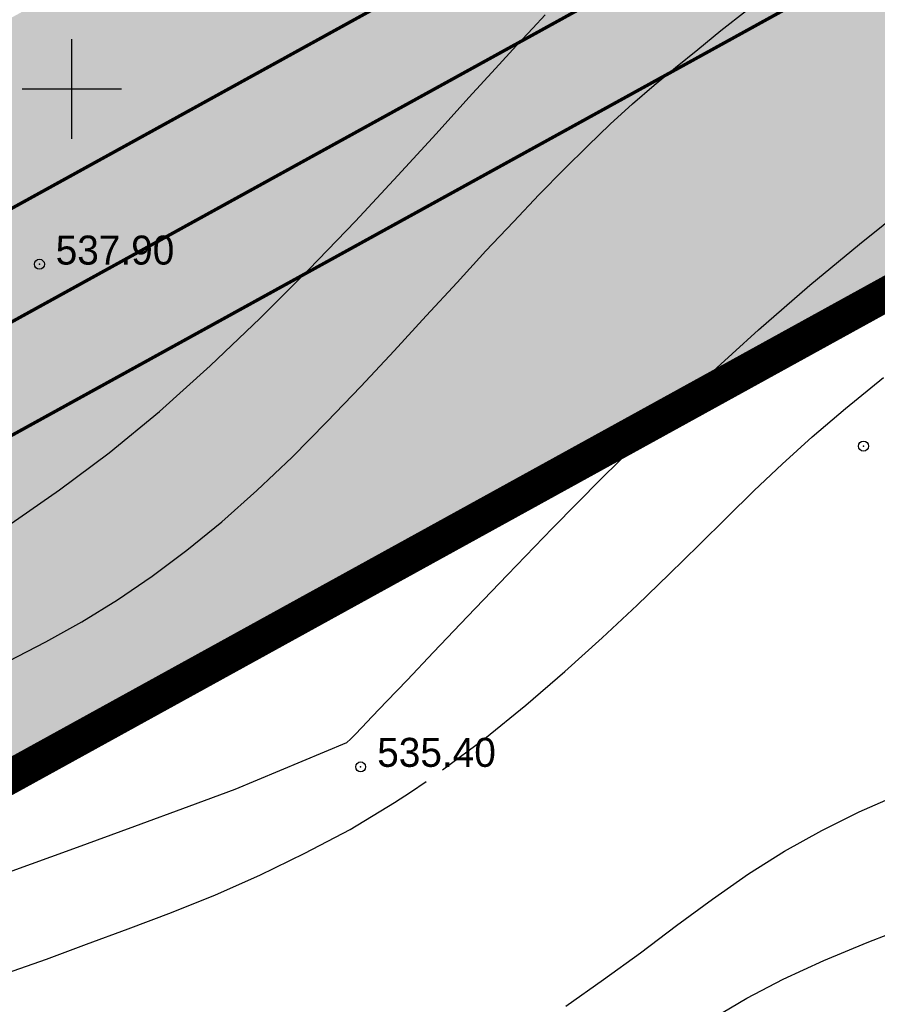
# Model space of a CAD drawing. Extents: x 10527 to 38813, y 13847 to 37526.
# Tile 71 of 256: x 35784 to 35809, y 35785 to 35815. Entities that reach past the tile are written whole.
import ezdxf

# ---------------------------------------------------------------- set-up
doc = ezdxf.new("R2010")
doc.units = 0
doc.header["$LTSCALE"] = 0.5
doc.header["$MEASUREMENT"] = 0
doc.header["$PDMODE"] = 32
doc.header["$PDSIZE"] = 0.3
for name, pattern in [('CONTI', [0]), ('GOST2.303 6', [12, 8, -1.5, 1, -1.5]), ('STRIH_1', [3, 2, -1])]:
    doc.linetypes.add(name, pattern=pattern)
for name, color, linetype in [('(004) Точки рельефа', 7, 'Continuous'), ('GORIZDEFAULT', 32, 'CONTI'), ('PI_TTDEFAULT', 5, 'CONTI'), ('SETKR', 2, 'CONTI'), ('Штрих Стекло', 7, 'Continuous')]:
    doc.layers.add(name, color=color, linetype=linetype)
doc.layers.add('.', color=7, linetype='Continuous', lineweight=15)
doc.styles.add('D-431', font='txt')

# ---------------------------------------------------------------- blocks, each defined once
blk = doc.blocks.new('BL_333')
at = {"color": 0}
for p, q in [((0, -1.5), (0, 1.5)), ((-1.5, 0), (1.5, 0))]:
    blk.add_line(p, q, dxfattribs=at)

msp = doc.modelspace()

# ---------------------------------------------------------------- hatches: boundary and pattern name
at = {"layer": '.', "ltscale": 0.1490711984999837}
h = msp.add_hatch(color=256, dxfattribs=at)
h.dxf.hatch_style = 1
h.set_gradient(color1=(51, 204, 0), color2=(51, 204, 0), tint=1)
h.paths.add_polyline_path([(35725.13979691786, 35835.66024515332), (35725.10680977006, 35835.61971808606), (35726.11222980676, 35833.79334489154), (35729.0214412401, 35835.39486832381), (35729.47979691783, 35836.00024115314), (35730.08979691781, 35836.79024215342), (35730.79979691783, 35837.68024215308), (35731.62979691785, 35838.68024215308), (35732.55979691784, 35839.77024615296), (35733.60979691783, 35840.91024515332), (35734.76979691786, 35842.07024115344), (35736.02979691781, 35843.22024215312), (35737.39979691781, 35844.32024115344), (35738.87979691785, 35845.35024715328), (35740.44979691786, 35846.27024615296), (35742.09979691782, 35847.09024515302), (35743.75979691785, 35847.82024115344), (35745.41979691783, 35848.46024015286), (35747.00979691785, 35849.01024315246), (35748.50979691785, 35849.49024715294), (35749.87979691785, 35849.90024315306), (35751.07979691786, 35850.26024315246), (35752.14979691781, 35850.57024115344), (35753.14979691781, 35850.85024715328), (35754.10979691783, 35851.12024415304), (35755.09979691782, 35851.3902411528), (35756.14979691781, 35851.69024415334), (35757.31979691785, 35852.03024815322), (35758.64979691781, 35852.42024715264), (35760.09979691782, 35852.84024515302), (35761.62979691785, 35853.26024315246), (35763.20979691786, 35853.68024215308), (35764.78979691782, 35854.05024415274), (35766.32979691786, 35854.36024215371), (35767.79979691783, 35854.59024515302), (35769.15979691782, 35854.71024015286), (35770.40979691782, 35854.77024615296), (35771.58979691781, 35854.79024215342), (35772.69979691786, 35854.82024115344), (35773.74979691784, 35854.91024515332), (35774.77979691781, 35855.08024315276), (35775.79979691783, 35855.37024415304), (35776.80979691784, 35855.82024115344), (35777.82979691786, 35856.37024415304), (35778.83979691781, 35856.96024015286), (35779.83979691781, 35857.51024315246), (35780.82979691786, 35857.97024215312), (35781.79979691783, 35858.26024315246), (35782.73979691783, 35858.33024315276), (35783.66979691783, 35858.12024415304), (35784.55979691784, 35857.67024715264), (35785.42979691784, 35857.04024215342), (35786.27979691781, 35856.30024415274), (35787.09979691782, 35855.49024715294), (35787.90979691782, 35854.67024715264), (35788.68979691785, 35853.92024715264), (35789.45979691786, 35853.25024115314), (35790.20979691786, 35852.66024515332), (35790.97979691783, 35852.10024715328), (35791.74979691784, 35851.52024615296), (35792.54979691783, 35850.8902411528), (35793.38979691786, 35850.17024715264), (35794.27979691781, 35849.310246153), (35795.21979691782, 35848.28024815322), (35796.21979691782, 35847.10024715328), (35797.26979691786, 35845.78024815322), (35798.36979691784, 35844.34024515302), (35799.52979691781, 35842.810246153), (35800.72979691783, 35841.21024015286), (35801.96979691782, 35839.560246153), (35803.24979691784, 35837.88024615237), (35804.52979691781, 35836.19024415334), (35805.74979691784, 35834.52024615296), (35806.85979691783, 35832.8902411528), (35807.16227820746, 35832.40689600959), (35816.43600800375, 35837.51735098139), (35801.95690783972, 35863.79197108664), (35788.70785821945, 35887.83446962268), (35784.79800321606, 35887.83446962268), (35741.33045119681, 35863.88089622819), (35740.65979691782, 35863.21024015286), (35739.47979691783, 35862.05024415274), (35738.28979691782, 35860.91024515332), (35737.13979691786, 35859.85024715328), (35736.08979691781, 35858.92024715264), (35735.17979691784, 35858.18024215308), (35734.39979691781, 35857.60024715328), (35733.71979691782, 35857.1402411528), (35733.13979691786, 35856.79024215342), (35732.62979691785, 35856.50024115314), (35732.17979691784, 35856.24024715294), (35731.75979691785, 35855.98024515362), (35731.36979691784, 35855.69024415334), (35730.95979691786, 35855.34024515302), (35730.52979691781, 35854.92024715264), (35730.03979691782, 35854.3902411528), (35729.47979691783, 35853.74024715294), (35728.81979691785, 35852.95024615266), (35728.02979691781, 35851.98024515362), (35727.10979691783, 35850.84024515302), (35726.05979691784, 35849.54024215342), (35724.91979691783, 35848.09024515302), (35723.68979691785, 35846.54024215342), (35722.40979691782, 35844.90024315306), (35721.09979691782, 35843.20024615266), (35719.77979691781, 35841.46024015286), (35718.47979691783, 35839.72024215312), (35717.19979691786, 35837.99024715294), (35715.96979691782, 35836.32024115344), (35715.82170780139, 35836.11899234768), (35722.73644068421, 35839.92555883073), (35725.10640304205, 35835.62045691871)])
h.paths.add_polyline_path([(35775.79979691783, 35855.37024415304), (35774.77979691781, 35855.08024315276), (35773.74979691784, 35854.91024515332), (35772.69979691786, 35854.82024115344), (35771.58979691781, 35854.79024215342), (35770.40979691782, 35854.77024615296), (35769.15979691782, 35854.71024015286), (35767.79979691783, 35854.59024515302), (35766.32979691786, 35854.36024215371), (35764.78979691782, 35854.05024415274), (35763.20979691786, 35853.68024215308), (35761.62979691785, 35853.26024315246), (35760.09979691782, 35852.84024515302), (35758.64979691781, 35852.42024715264), (35757.31979691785, 35852.03024815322), (35756.14979691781, 35851.69024415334), (35755.09979691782, 35851.3902411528), (35754.10979691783, 35851.12024415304), (35753.14979691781, 35850.85024715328), (35752.14979691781, 35850.57024115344), (35751.07979691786, 35850.26024315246), (35749.87979691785, 35849.90024315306), (35748.50979691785, 35849.49024715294), (35747.00979691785, 35849.01024315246), (35745.41979691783, 35848.46024015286), (35743.75979691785, 35847.82024115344), (35742.09979691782, 35847.09024515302), (35740.44979691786, 35846.27024615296), (35738.87979691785, 35845.35024715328), (35737.39979691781, 35844.32024115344), (35736.02979691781, 35843.22024215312), (35734.76979691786, 35842.07024115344), (35733.60979691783, 35840.91024515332), (35732.55979691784, 35839.77024615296), (35731.62979691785, 35838.68024215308), (35730.79979691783, 35837.68024215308), (35730.08979691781, 35836.79024215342), (35729.47979691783, 35836.00024115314), (35729.0214412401, 35835.39486832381), (35751.79744586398, 35847.93307874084), (35759.65603616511, 35833.65773306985), (35785.06092248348, 35847.64314515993), (35796.64043327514, 35826.60864482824), (35807.16227820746, 35832.40689600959), (35806.85979691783, 35832.8902411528), (35805.74979691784, 35834.52024615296), (35804.52979691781, 35836.19024415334), (35803.24979691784, 35837.88024615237), (35801.96979691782, 35839.560246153), (35800.72979691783, 35841.21024015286), (35799.52979691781, 35842.810246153), (35798.36979691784, 35844.34024515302), (35797.26979691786, 35845.78024815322), (35796.21979691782, 35847.10024715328), (35795.21979691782, 35848.28024815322), (35794.27979691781, 35849.310246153), (35793.38979691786, 35850.17024715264), (35792.54979691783, 35850.8902411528), (35791.74979691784, 35851.52024615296), (35790.97979691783, 35852.10024715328), (35790.20979691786, 35852.66024515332), (35789.45979691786, 35853.25024115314), (35788.68979691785, 35853.92024715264), (35787.90979691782, 35854.67024715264), (35787.09979691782, 35855.49024715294), (35786.27979691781, 35856.30024415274), (35785.42979691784, 35857.04024215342), (35784.55979691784, 35857.67024715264), (35783.66979691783, 35858.12024415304), (35782.73979691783, 35858.33024315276), (35781.79979691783, 35858.26024315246), (35780.82979691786, 35857.97024215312), (35779.83979691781, 35857.51024315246), (35778.83979691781, 35856.96024015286), (35777.82979691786, 35856.37024415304), (35776.80979691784, 35855.82024115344)])
h.paths.add_polyline_path([(35702.44419860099, 35842.45192996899), (35702.24979691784, 35842.27024615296), (35701.40979691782, 35841.49024715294), (35700.77979691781, 35840.8902411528), (35700.29979691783, 35840.46024015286), (35699.95979691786, 35840.16024515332), (35699.69979691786, 35839.96024015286), (35699.48979691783, 35839.84024515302), (35699.28979691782, 35839.76024315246), (35699.05979691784, 35839.70024615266), (35698.77979691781, 35839.62024415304), (35698.40979691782, 35839.49024715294), (35697.93979691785, 35839.28024815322), (35697.33979691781, 35838.96024015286), (35696.56979691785, 35838.50024115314), (35695.61979691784, 35837.86024215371), (35694.45979691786, 35837.03024815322), (35693.10979691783, 35836.04024215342), (35691.60979691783, 35834.95024615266), (35690.98866722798, 35834.51469713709), (35698.93693962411, 35826.82391273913), (35715.82170780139, 35836.11899234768), (35715.96979691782, 35836.32024115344), (35717.19979691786, 35837.99024715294), (35718.47979691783, 35839.72024215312), (35719.77979691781, 35841.46024015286), (35721.09979691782, 35843.20024615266), (35722.40979691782, 35844.90024315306), (35723.68979691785, 35846.54024215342), (35724.91979691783, 35848.09024515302), (35726.05979691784, 35849.54024215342), (35727.10979691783, 35850.84024515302), (35728.02979691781, 35851.98024515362), (35728.81979691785, 35852.95024615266), (35729.47979691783, 35853.74024715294), (35730.03979691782, 35854.3902411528), (35730.52979691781, 35854.92024715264), (35730.95979691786, 35855.34024515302), (35731.36979691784, 35855.69024415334), (35731.75979691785, 35855.98024515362), (35732.17979691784, 35856.24024715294), (35732.62979691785, 35856.50024115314), (35733.13979691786, 35856.79024215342), (35733.71979691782, 35857.1402411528), (35734.39979691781, 35857.60024715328), (35735.17979691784, 35858.18024215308), (35736.08979691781, 35858.92024715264), (35737.13979691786, 35859.85024715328), (35738.28979691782, 35860.91024515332), (35739.47979691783, 35862.05024415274), (35740.65979691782, 35863.21024015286), (35741.33045119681, 35863.88089622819)])
h.paths.add_polyline_path([(35687.56979691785, 35841.88024615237), (35686.20979691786, 35841.560246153), (35684.96979691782, 35841.17024715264), (35684.36802511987, 35840.92086045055), (35690.98866722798, 35834.51469713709), (35691.60979691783, 35834.95024615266), (35693.10979691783, 35836.04024215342), (35694.45979691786, 35837.03024815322), (35695.61979691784, 35837.86024215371), (35696.56979691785, 35838.50024115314), (35697.33979691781, 35838.96024015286), (35697.93979691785, 35839.28024815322), (35698.40979691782, 35839.49024715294), (35698.77979691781, 35839.62024415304), (35699.05979691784, 35839.70024615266), (35699.28979691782, 35839.76024315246), (35699.48979691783, 35839.84024515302), (35699.69979691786, 35839.96024015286), (35699.95979691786, 35840.16024515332), (35700.29979691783, 35840.46024015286), (35700.77979691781, 35840.8902411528), (35701.40979691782, 35841.49024715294), (35702.24979691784, 35842.27024615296), (35702.44419860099, 35842.45192996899), (35694.74486950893, 35838.20907671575), (35690.44584106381, 35842.33655815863), (35689.02979691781, 35842.13024615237)])
h.paths.add_polyline_path([(35684.64979691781, 35845.93024215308), (35682.23979691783, 35846.23024515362), (35679.87979691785, 35846.79024215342), (35677.64979691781, 35847.63024615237), (35677.14570619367, 35847.90920898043), (35684.36802511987, 35840.92086045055), (35684.96979691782, 35841.17024715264), (35686.20979691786, 35841.560246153), (35687.56979691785, 35841.88024615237), (35689.02979691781, 35842.13024615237), (35690.44584106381, 35842.33655815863), (35686.74813557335, 35845.88671163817)])
h.paths.add_polyline_path([(35680.79979691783, 35850.68024215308), (35679.58979691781, 35851.58024315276), (35678.50979691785, 35852.62024415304), (35677.55979691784, 35853.75024115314), (35676.74979691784, 35854.95024615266), (35676.1580915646, 35856.05417405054), (35669.12090824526, 35862.8105479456), (35669.12090824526, 35855.67403984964), (35677.14570619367, 35847.90920898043), (35677.64979691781, 35847.63024615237), (35679.87979691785, 35846.79024215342), (35682.23979691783, 35846.23024515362), (35684.64979691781, 35845.93024215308), (35686.74813557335, 35845.88671163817), (35682.78014784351, 35849.69636210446), (35682.12979691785, 35849.94024415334)])
h.paths.add_polyline_path([(35785.78104691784, 35871.99149015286), (35790.55188025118, 35871.99149015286), (35790.55188025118, 35873.30399015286), (35785.78104691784, 35873.30399015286)], flags=24)
h.paths.add_polyline_path([(35745.74104691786, 35867.80149615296), (35750.5118802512, 35867.80149615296), (35750.5118802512, 35869.11399615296), (35745.74104691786, 35869.11399615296)], flags=25)
h.paths.add_polyline_path([(35770.59104691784, 35862.31149815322), (35775.19521358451, 35862.31149815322), (35775.19521358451, 35863.62399815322), (35770.59104691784, 35863.62399815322)], flags=24)
h.paths.add_polyline_path([(35795.46104691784, 35856.81149815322), (35800.23188025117, 35856.81149815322), (35800.23188025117, 35858.12399815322), (35795.46104691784, 35858.12399815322)], flags=24)
h.paths.add_polyline_path([(35755.42104691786, 35852.63149715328), (35760.19188025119, 35852.63149715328), (35760.19188025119, 35853.94399715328), (35755.42104691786, 35853.94399715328)], flags=24)
h.paths.add_polyline_path([(35805.15104691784, 35841.65149415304), (35809.92188025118, 35841.65149415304), (35809.92188025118, 35842.96399415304), (35805.15104691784, 35842.96399415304)], flags=24)
h.paths.add_polyline_path([(35725.09104691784, 35833.26149515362), (35729.86188025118, 35833.26149515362), (35729.86188025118, 35834.57399515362), (35725.09104691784, 35834.57399515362)], flags=25)
h.paths.add_polyline_path([(35791.92400450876, 35838.55533169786), (35794.32977096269, 35834.18519066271), (35796.34844167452, 35834.68225008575), (35793.94267522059, 35839.0523911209)], flags=24)
h.paths.add_polyline_path([(35780.28104691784, 35847.13149715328), (35785.05188025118, 35847.13149715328), (35785.05188025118, 35848.44399715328), (35780.28104691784, 35848.44399715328)], flags=24)
h.paths.add_polyline_path([(35740.26104691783, 35842.94149515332), (35745.03188025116, 35842.94149515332), (35745.03188025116, 35844.25399515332), (35740.26104691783, 35844.25399515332)], flags=24)
h.paths.add_polyline_path([(35765.11104691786, 35837.45149715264), (35769.8818802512, 35837.45149715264), (35769.8818802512, 35838.76399715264), (35765.11104691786, 35838.76399715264)], flags=24)
h.paths.add_polyline_path([(35789.97104691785, 35831.96149215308), (35794.74188025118, 35831.96149215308), (35794.74188025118, 35833.27399215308), (35789.97104691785, 35833.27399215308)], flags=25)
h.paths.add_polyline_path([(35731.83248997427, 35837.31938341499), (35731.83278029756, 35834.6535384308), (35733.61821592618, 35834.17534079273), (35733.61792560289, 35836.84118577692)], flags=24)
h.paths.add_polyline_path([(35753.25469101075, 35844.46832425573), (35753.25498133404, 35841.80247927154), (35755.04041696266, 35841.32428163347), (35755.04012663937, 35843.99012661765)], flags=25)
h.paths.add_polyline_path([(35766.02782390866, 35838.43247760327), (35766.02811423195, 35835.76663261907), (35767.81354986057, 35835.288434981), (35767.81325953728, 35837.95427996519)], flags=24)
h.paths.add_polyline_path([(35787.89736203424, 35841.67304602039), (35787.89765235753, 35839.0072010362), (35789.68308798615, 35838.52900339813), (35789.68279766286, 35841.19484838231)], flags=25)
h.paths.add_polyline_path([(35730.76953224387, 35810.44485598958), (35724.54843514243, 35821.74565024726), (35730.33023685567, 35824.92853713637), (35736.5513339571, 35813.62774287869)])
edge = h.paths.add_edge_path()
edge.add_line((35736.71192009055, 35814.17275075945), (35737.32937673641, 35814.51266118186))
edge = h.paths.add_edge_path()
edge.add_line((35731.47746449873, 35825.10348188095), (35730.87662746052, 35824.77272056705))
edge = h.paths.add_edge_path()
edge.add_line((35731.88426806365, 35809.24934336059), (35731.27011913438, 35810.3649618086))
edge = h.paths.add_edge_path()
edge.add_line((35736.35109639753, 35813.1620442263), (35736.9652453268, 35812.04642577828))
edge = h.paths.add_edge_path(flags=16)
edge.add_arc((35732.02169141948, 35809.00331579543), 0.2816374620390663, 0, 360)
edge = h.paths.add_edge_path()
edge.add_arc((35737.09318688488, 35811.79517847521), 0.2816374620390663, 0, 360)
edge = h.paths.add_edge_path(flags=16)
edge.add_arc((35737.58197310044, 35814.6372193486), 0.2816374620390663, 0, 360)
edge = h.paths.add_edge_path(flags=16)
edge.add_arc((35731.72985942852, 35825.22844771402), 0.2816374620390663, 0, 360)
edge = h.paths.add_edge_path(flags=16)
edge.add_line((35731.65714343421, 35809.41198819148), (35731.75201978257, 35809.73950932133))
edge = h.paths.add_edge_path(flags=16)
edge.add_line((35736.73812069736, 35812.20907060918), (35736.83299704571, 35812.53659173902))
edge = h.paths.add_edge_path()
edge.add_line((35736.91578451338, 35814.1473324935), (35737.01066086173, 35814.47485362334))
edge = h.paths.add_edge_path()
edge.add_line((35731.08049188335, 35824.74730230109), (35731.1753682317, 35825.07482343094))
h.paths.add_polyline_path([(35732.06861760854, 35825.22200067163), (35731.88946678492, 35825.54743307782), (35731.32832089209, 35825.23852177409), (35731.50747171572, 35824.9130893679)], flags=9)
h.paths.add_polyline_path([(35737.92234807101, 35814.62783536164), (35737.74319724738, 35814.95326776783), (35737.18205135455, 35814.6443564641), (35737.36120217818, 35814.31892405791)], flags=9)
h.paths.add_polyline_path([(35718.85146712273, 35845.54068145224), (35718.62485567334, 35845.95232739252), (35718.06370978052, 35845.64341608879), (35718.29032122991, 35845.2317701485)], flags=24)
h.paths.add_polyline_path([(35732.35613157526, 35809.004712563), (35732.14130705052, 35809.39494722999), (35731.58016115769, 35809.08603592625), (35731.79498568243, 35808.69580125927)], flags=9)
h.paths.add_polyline_path([(35733.98254602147, 35817.46458123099), (35733.78964378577, 35817.81499345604), (35728.70866652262, 35815.01791103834), (35728.90156875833, 35814.66749881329)], flags=0)
h.paths.add_polyline_path([(35727.91294480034, 35816.46336146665), (35725.09174960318, 35821.58814025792), (35730.17272686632, 35824.38522267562), (35732.99392206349, 35819.26044388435)], flags=16)
h.paths.add_polyline_path([(35728.10584703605, 35816.1129492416), (35730.92704223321, 35810.98817045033), (35736.00801949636, 35813.78525286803), (35733.18682429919, 35818.9100316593)], flags=16)
h.paths.add_polyline_path([(35735.40520000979, 35814.88029107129), (35735.21229777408, 35815.23070329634), (35730.13132051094, 35812.43362087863), (35730.32422274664, 35812.08320865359)], flags=0)
h.paths.add_polyline_path([(35736.13575684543, 35815.41944476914), (35736.05859595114, 35815.55960965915), (35734.83215316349, 35814.88445183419), (35734.90931405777, 35814.74428694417)], flags=17)
edge = h.paths.add_edge_path(flags=16)
edge.add_line((35730.22777162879, 35812.25841476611), (35736.09717639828, 35815.48952721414))
h.paths.add_polyline_path([(35734.71310285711, 35818.00373492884), (35734.63594196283, 35818.14389981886), (35733.40949917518, 35817.46874199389), (35733.48666006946, 35817.32857710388)], flags=16)
edge = h.paths.add_edge_path(flags=0)
edge.add_line((35728.80511764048, 35814.84270492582), (35734.67452240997, 35818.07381737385))
h.paths.add_polyline_path([(35730.9684485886, 35822.93977224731), (35730.7755463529, 35823.29018447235), (35725.69456908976, 35820.49310205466), (35725.88747132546, 35820.14268982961)], flags=0)
h.paths.add_polyline_path([(35732.39110257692, 35820.35548208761), (35732.19820034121, 35820.70589431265), (35727.11722307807, 35817.90881189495), (35727.31012531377, 35817.55839966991)], flags=0)
h.paths.add_polyline_path([(35733.12165941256, 35820.89463578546), (35733.04449851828, 35821.03480067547), (35731.81805573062, 35820.35964285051), (35731.8952166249, 35820.21947796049)], flags=17)
edge = h.paths.add_edge_path(flags=16)
edge.add_line((35727.21367419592, 35817.73360578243), (35733.08307896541, 35820.96471823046))
h.paths.add_polyline_path([(35731.69900542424, 35823.47892594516), (35731.62184452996, 35823.61909083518), (35730.3954017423, 35822.94393301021), (35730.47256263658, 35822.8037681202)], flags=16)
edge = h.paths.add_edge_path(flags=0)
edge.add_line((35725.79102020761, 35820.31789594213), (35731.6604249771, 35823.54900839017))
edge = h.paths.add_edge_path(flags=0)
edge.add_line((35734.59742189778, 35816.34764226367), (35729.51644463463, 35813.55055984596))
edge = h.paths.add_edge_path(flags=0)
edge.add_line((35726.50234720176, 35819.02575086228), (35731.58332446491, 35821.82283327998))
h.paths.add_polyline_path([(35730.57104691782, 35858.12149515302), (35735.34188025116, 35858.12149515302), (35735.34188025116, 35859.43399515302), (35730.57104691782, 35859.43399515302)], flags=25)
h.paths.add_polyline_path([(35715.40104691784, 35848.4214911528), (35720.17188025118, 35848.4214911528), (35720.17188025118, 35849.7339911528), (35715.40104691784, 35849.7339911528)], flags=24)
h.paths.add_polyline_path([(35700.22104691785, 35838.74149015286), (35704.82521358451, 35838.74149015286), (35704.82521358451, 35840.05399015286), (35700.22104691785, 35840.05399015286)], flags=24)
h.paths.add_polyline_path([(35665.69104691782, 35859.41149615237), (35670.46188025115, 35859.41149615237), (35670.46188025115, 35860.72399615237), (35665.69104691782, 35860.72399615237)], flags=9)
h = msp.add_hatch(color=256, dxfattribs=at)
h.dxf.hatch_style = 1
h.set_gradient(color1=(51, 204, 0), color2=(51, 204, 0), tint=1)
h.paths.add_polyline_path([(35880.451271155, 35862.51803248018), (35880.451271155, 35868.27206932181), (35798.54714663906, 35823.1450474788), (35798.54718193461, 35823.14498336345), (35737.50506811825, 35789.50066835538), (35737.49970795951, 35789.51040330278), (35727.29983086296, 35799.37985061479), (35724.05393951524, 35797.59298459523), (35735.4690293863, 35786.63339861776, 0.3282586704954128), (35741.34505270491, 35785.86105828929)])
h.paths.add_polyline_path([(35880.451271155, 35868.27206932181), (35880.451271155, 35872.7941087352), (35842.7106280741, 35851.99645116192), (35816.43600797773, 35837.51735102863), (35796.64043325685, 35826.60864486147), (35798.54714663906, 35823.1450474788)])
h.paths.add_polyline_path([(35754.63642475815, 35798.16375670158), (35757.27703116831, 35799.6174128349), (35756.90996239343, 35801.10816213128), (35754.26935598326, 35799.65450599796)], flags=24)
h.paths.add_polyline_path([(35749.39097337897, 35795.27613113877), (35752.03157978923, 35796.72978727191), (35751.66451101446, 35798.22053656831), (35749.0239046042, 35796.76688043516)], flags=24)
h.paths.add_polyline_path([(35742.93292202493, 35791.72096823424), (35745.5234695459, 35793.14706690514), (35745.15640077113, 35794.63781620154), (35742.56585325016, 35793.21171753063)], flags=24)
h.paths.add_polyline_path([(35738.71241618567, 35789.39757608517), (35741.35302259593, 35790.85123221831), (35740.98595382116, 35792.34198151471), (35738.3453474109, 35790.88832538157)], flags=24)
h.paths.add_polyline_path([(35760.39098654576, 35801.33164799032), (35763.08165184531, 35802.81286158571), (35762.71458307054, 35804.3036108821), (35760.02391777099, 35802.82239728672)], flags=24)
h.paths.add_polyline_path([(35765.20019635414, 35803.97912218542), (35767.8408027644, 35805.43277831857), (35767.47373398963, 35806.92352761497), (35764.83312757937, 35805.46987148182)], flags=24)
h.paths.add_polyline_path([(35768.67391395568, 35805.89140675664), (35771.31452036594, 35807.34506288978), (35770.94745159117, 35808.83581218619), (35768.30684518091, 35807.38215605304)], flags=24)
h.paths.add_polyline_path([(35755.37857258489, 35794.45532391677), (35759.02035678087, 35796.46012929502), (35758.65328800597, 35797.95087859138), (35755.01150380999, 35795.94607321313)], flags=24)
h.paths.add_polyline_path([(35783.14202058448, 35813.11561220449), (35787.50120261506, 35815.54117954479), (35786.99499037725, 35817.55757451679), (35782.63580834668, 35815.13200717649)], flags=24)
edge = h.paths.add_edge_path(flags=17)
edge.add_line((35756.39472467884, 35801.95746474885), (35758.60032330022, 35798.13828758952))
edge.add_line((35758.60032330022, 35798.13828758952), (35756.04014949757, 35796.65977125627))
edge.add_line((35756.04014949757, 35796.65977125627), (35753.83455087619, 35800.4789484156))
edge.add_line((35753.83455087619, 35800.4789484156), (35756.39472467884, 35801.95746474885))
edge.add_line((35755.65045885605, 35801.83623867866), (35755.83049532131, 35801.52449058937))
edge.add_line((35755.66743234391, 35803.45864534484), (35755.65045885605, 35801.83623867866))
edge.add_line((35755.46128925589, 35803.46080199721), (35755.68037225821, 35804.69550387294))
edge.add_line((35755.68037225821, 35804.69550387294), (35755.87357543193, 35803.45648869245))
edge.add_line((35755.87357543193, 35803.45648869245), (35755.46128925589, 35803.46080199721))
edge.add_line((35753.12391135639, 35802.36734936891), (35755.65045885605, 35801.83623867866))
edge.add_line((35753.08150211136, 35802.16560428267), (35751.91344083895, 35802.62180483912))
edge.add_line((35751.91344083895, 35802.62180483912), (35753.16632060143, 35802.56909445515))
edge.add_line((35753.16632060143, 35802.56909445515), (35753.08150211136, 35802.16560428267))
h.paths.add_polyline_path([(35791.8533227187, 35821.98125260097), (35791.85361304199, 35819.31540761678), (35793.63904867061, 35818.83720997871), (35793.63875834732, 35821.50305496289)], flags=25)
h.paths.add_polyline_path([(35760.70740383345, 35804.11033447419), (35760.70769415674, 35801.44448949), (35762.49312978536, 35800.96629185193), (35762.49283946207, 35803.63213683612)], flags=25)
h.paths.add_polyline_path([(35738.42849735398, 35791.83096698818), (35738.42878767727, 35789.16512200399), (35740.21422330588, 35788.68692436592), (35740.21393298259, 35791.3527693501)], flags=25)
h = msp.add_hatch(color=256, dxfattribs=at)
h.dxf.hatch_style = 1
h.set_gradient(color1=(51, 204, 0), color2=(51, 204, 0), tint=1)
h.paths.add_polyline_path([(35744.24087273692, 35780.60613428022, -0.3282586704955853), (35731.31362143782, 35782.30528300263), (35669.12090824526, 35842.0162791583), (35669.12090824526, 35829.53971780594), (35735.13384104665, 35766.16094279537, -0.5057308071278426), (35736.37848401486, 35765.99734780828), (35880.451271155, 35845.3912386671), (35880.451271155, 35855.66731495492)])
at = {"layer": 'Штрих Стекло', "linetype": 'Continuous'}
h = msp.add_hatch(color=5, dxfattribs=at)
h.dxf.hatch_style = 1
h.set_gradient(color1=(173, 173, 173), color2=(166, 166, 166), one_color=1, tint=0.6499999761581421)
h.paths.add_polyline_path([(35669.12090824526, 35846.17513294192), (35669.12090824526, 35842.0162791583), (35731.31362143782, 35782.30528300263, 0.3282586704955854), (35744.24087273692, 35780.60613428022), (35880.451271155, 35855.66731495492), (35880.451271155, 35859.09267371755), (35742.79296272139, 35783.23359628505, -0.3282586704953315), (35733.39132541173, 35784.46934081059)])
h.paths.add_polyline_path([(35669.12090824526, 35850.33398672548), (35669.12090824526, 35846.17513294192), (35733.39132541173, 35784.46934081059, 0.3282586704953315), (35742.79296272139, 35783.23359628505), (35880.451271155, 35859.09267371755), (35880.451271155, 35862.51803248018), (35741.34505270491, 35785.86105828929, -0.3282586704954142), (35735.4690293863, 35786.63339861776)])

# ---------------------------------------------------------------- linework, layer by layer
at = {"ltscale": 0.1490711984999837, "const_width": 0.1, "elevation": -539}
for points in [[(35880.451271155, 35862.51803248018), (35741.34505270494, 35785.8610582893, -0.3282586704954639), (35735.46902938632, 35786.63339861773), (35669.12090824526, 35850.33398672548)], [(35669.12090824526, 35842.0162791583), (35731.3136214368, 35782.3052830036, 0.3282586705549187), (35744.24087273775, 35780.60613428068), (35880.451271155, 35855.66731495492)]]:
    msp.add_lwpolyline(points, format="xyb", dxfattribs=at)
at = {"color": 7, "linetype": 'STRIH_1', "ltscale": 2, "true_color": 0xffffff, "const_width": 0.1, "elevation": -539}
msp.add_lwpolyline([(35669.12090824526, 35846.17513294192), (35733.39132541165, 35784.46934081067, 0.3282586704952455), (35742.79296272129, 35783.23359628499), (35880.451271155, 35859.09267371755)], format="xyb", dxfattribs=at)
at = {"color": 1, "linetype": 'GOST2.303 6', "lineweight": 30, "const_width": 1.034609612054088, "elevation": -539}
msp.add_lwpolyline([(35880.451271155, 35845.3912386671), (35735.69597570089, 35765.62123937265), (35669.12090824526, 35829.53971780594)], dxfattribs=at)
at = {"ltscale": 0.1490711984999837, "const_width": 0.1, "elevation": -539}
msp.add_lwpolyline([(35669.12090824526, 35829.53971780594), (35735.69597570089, 35765.62123937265), (35880.451271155, 35845.3912386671)], dxfattribs=at)
at = {"layer": 'GORIZDEFAULT', "color": 32}
for points in [[(35783.26979691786, 35795.35024715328, -2.5), (35784.38979691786, 35795.93024215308, -2.5), (35785.47979691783, 35796.54024215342, -2.5), (35786.54979691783, 35797.20024615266, -2.5), (35787.59979691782, 35797.92024715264, -2.5), (35788.64979691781, 35798.70024615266, -2.5), (35789.69979691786, 35799.560246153, -2.5), (35790.75979691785, 35800.50024115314, -2.5), (35791.81979691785, 35801.51024315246, -2.5), (35792.86979691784, 35802.57024115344, -2.5), (35793.89979691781, 35803.6402411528, -2.5), (35794.89979691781, 35804.72024215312, -2.5), (35795.86979691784, 35805.77024615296, -2.5), (35796.79979691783, 35806.78024815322, -2.5), (35797.66979691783, 35807.73024515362, -2.5), (35798.49979691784, 35808.61024215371, -2.5), (35799.27979691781, 35809.43024215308, -2.5), (35800.02979691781, 35810.20024615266, -2.5), (35800.73979691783, 35810.90024315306, -2.5), (35801.41979691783, 35811.560246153, -2.5), (35802.08979691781, 35812.17024715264, -2.5), (35802.73979691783, 35812.73024515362, -2.5), (35803.38979691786, 35813.27024615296, -2.5), (35804.05979691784, 35813.810246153, -2.5), (35804.75979691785, 35814.38024615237, -2.5), (35805.52979691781, 35814.99024715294, -2.5)], [(35783.34979691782, 35799.50024115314, -2), (35784.80979691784, 35800.52024615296, -2), (35786.29979691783, 35801.6402411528, -2), (35787.81979691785, 35802.8902411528, -2), (35789.34979691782, 35804.26024315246, -2), (35790.85979691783, 35805.70024615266, -2), (35792.32979691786, 35807.17024715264, -2), (35793.72979691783, 35808.63024615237, -2), (35795.00979691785, 35810.01024315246, -2), (35796.16979691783, 35811.27024615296, -2), (35797.14979691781, 35812.36024215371, -2), (35797.95979691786, 35813.24024715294, -2), (35798.58979691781, 35813.93024215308, -2), (35799.07979691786, 35814.46024015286, -2), (35799.45979691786, 35814.86024215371, -2)], [(35783.26979691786, 35788.98024515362, -3.5), (35785.23979691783, 35789.70024615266, -3.5), (35787.07979691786, 35790.37024415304, -3.5), (35788.71979691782, 35790.97024215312, -3.5), (35790.09979691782, 35791.49024715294, -3.5), (35793.46979691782, 35792.90024315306, -3.5), (35793.57979691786, 35793.00024115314, -3.5), (35793.71979691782, 35793.1402411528, -3.5), (35793.92979691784, 35793.35024715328, -3.5), (35794.23979691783, 35793.68024215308, -3.5), (35794.67979691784, 35794.1402411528, -3.5), (35795.28979691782, 35794.78024815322, -3.5), (35796.08979691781, 35795.62024415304, -3.5), (35797.10979691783, 35796.70024615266, -3.5), (35798.31979691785, 35797.96024015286, -3.5), (35799.67979691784, 35799.36024215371, -3.5), (35801.15979691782, 35800.86024215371, -3.5), (35802.70979691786, 35802.3902411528, -3.5), (35804.29979691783, 35803.90024315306, -3.5), (35805.88979691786, 35805.35024715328, -3.5), (35807.43979691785, 35806.70024615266, -3.5), (35808.93979691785, 35807.94024415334, -3.5), (35810.36979691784, 35809.08024315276, -3.5)], [(35796.35979691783, 35792.07024115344, -4), (35797.63979691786, 35793.02024615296, -4), (35798.86979691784, 35794.02024615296, -4), (35800.04979691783, 35795.04024215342, -4), (35801.17979691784, 35796.05024415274, -4), (35802.22979691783, 35797.04024215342, -4), (35803.19979691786, 35797.98024515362, -4), (35804.09979691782, 35798.86024215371, -4), (35804.93979691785, 35799.69024415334, -4), (35805.75979691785, 35800.50024115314, -4), (35806.60979691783, 35801.30024415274, -4), (35807.50979691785, 35802.12024415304, -4), (35808.51979691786, 35802.98024515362, -4), (35809.65979691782, 35803.91024515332, -4)], [(35779.56979691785, 35784.63024615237, -4), (35780.81979691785, 35785.08024315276, -4), (35782.02979691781, 35785.51024315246, -4), (35783.20979691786, 35785.93024215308, -4), (35784.40979691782, 35786.36024215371, -4), (35785.61979691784, 35786.810246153, -4), (35786.87979691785, 35787.27024615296, -4), (35788.17979691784, 35787.76024315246, -4), (35789.50979691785, 35788.30024415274, -4), (35790.84979691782, 35788.8902411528, -4), (35792.20979691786, 35789.55024415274, -4), (35793.56979691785, 35790.27024615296, -4), (35794.90979691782, 35791.08024315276, -4), (35795.38979691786, 35791.40024315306, -4), (35795.86979691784, 35791.72024215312, -4)], [(35800.07979691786, 35784.94024415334, -5.5), (35801.21979691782, 35785.74024715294, -5.5), (35802.32979691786, 35786.55024415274, -5.5), (35803.41979691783, 35787.37024415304, -5.5), (35804.49979691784, 35788.17024715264, -5.5), (35805.58979691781, 35788.93024215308, -5.5), (35806.67979691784, 35789.62024415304, -5.5), (35807.79979691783, 35790.24024715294, -5.5), (35808.92979691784, 35790.80024415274, -5.5), (35810.05979691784, 35791.30024415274, -5.5)], [(35800.07979691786, 35784.94024415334, -5.5), (35801.21979691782, 35785.74024715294, -5.5), (35802.32979691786, 35786.55024415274, -5.5), (35803.41979691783, 35787.37024415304, -5.5), (35804.49979691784, 35788.17024715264, -5.5), (35805.58979691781, 35788.93024215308, -5.5), (35806.67979691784, 35789.62024415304, -5.5), (35807.79979691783, 35790.24024715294, -5.5), (35808.92979691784, 35790.80024415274, -5.5), (35810.05979691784, 35791.30024415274, -5.5)], [(35804.54979691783, 35784.59024515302, -6), (35805.53979691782, 35785.18024215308, -6), (35806.63979691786, 35785.75024115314, -6), (35807.85979691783, 35786.32024115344, -6), (35809.16979691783, 35786.86024215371, -6), (35810.51979691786, 35787.38024615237, -6)]]:
    msp.add_polyline3d(points, dxfattribs=at)
at = {"layer": 'PI_TTDEFAULT', "color": 5}
for p in [(35784.19979691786, 35807.33024315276, -1.100000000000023), (35809.05979691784, 35801.84024515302, -4.200000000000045), (35793.88979691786, 35792.16024515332, -3.600000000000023)]:
    msp.add_point(p, dxfattribs=at)

# ---------------------------------------------------------------- block references
at = {"layer": 'SETKR', "color": 92}
msp.add_blockref('BL_333', (35785.17979691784, 35812.62024415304, -539), dxfattribs=at)

# ---------------------------------------------------------------- texts
at = {"layer": '(004) Точки рельефа', "style": 'D-431'}
for s, p in [('537.90', (35784.68979691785, 35807.32024115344, -539)), ('535.40', (35794.38979691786, 35792.16024515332, -539))]:
    msp.add_text(s, height=0.875, dxfattribs=at).set_placement(p)

doc.saveas('drawing.dxf')
